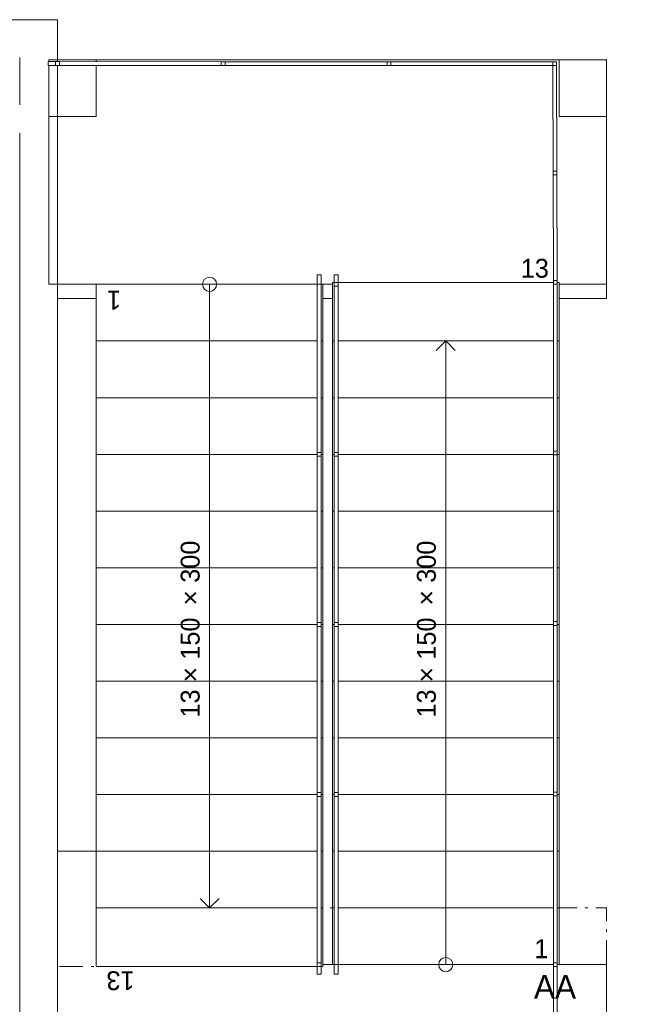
# Model space of a CAD drawing. Header units: millimetres. Extents: x -13540 to 53600, y -21460 to 10383.
# Tile 16 of 17: x 36600 to 39890, y 4190 to 9400. Entities that reach past the tile are written whole.
import ezdxf

# ---------------------------------------------------------------- set-up
doc = ezdxf.new("R2010")
doc.units = ezdxf.units.MM
doc.header["$MEASUREMENT"] = 0
doc.set_wipeout_variables(frame=1)
for name, pattern in [('Wipeout_Contour', [1000, 0, -1000]), ('Čerchovaná M', [225, 125, -42.5, 15, -42.5]), ('Čárkovaná M', [225, 125, -100]), ('Čárkovaná S', [125, 75, -50])]:
    doc.linetypes.add(name, pattern=pattern)
for name, color, linetype in [('13_Značky.řezy', 7, 'Continuous'), ('Nové_02_Desky', 7, 'Continuous'), ('Nové_02_Sloupy - nosné', 7, 'Continuous'), ('Nové_02_Zdi VNĚJŠÍ - nosné.obálka', 7, 'Continuous'), ('Nové_04_Schodiště', 7, 'Continuous'), ('Nové_05_Zábradlí', 7, 'Continuous'), ('Nové_Konstrukce – Dělicí čáry vrstev', 7, 'Continuous'), ('Nové_Výplně - Povrchové', 7, 'Continuous')]:
    doc.layers.add(name, color=color, linetype=linetype)

msp = doc.modelspace()

# ---------------------------------------------------------------- linework, layer by layer
at = {"layer": 'Nové_02_Desky', "color": 251, "linetype": 'Continuous', "lineweight": 0, "flags": 128}
for points in [[(39705, 8000), (39705, 9187.9), (36755, 9187.9), (36755, 8000)], [(39705, 7925), (39705, 9189.3), (36800, 9187.9), (36800, 7925)], [(36600, 0), (41780, 0), (41780, 2825), (39705, 2825), (39704.9, 4400), (38205, 4399.9), (38205, 5000), (36800, 5000), (36800, 3125), (36600, 3125)]]:
    msp.add_lwpolyline(points, close=True, dxfattribs=at)
at = {"layer": 'Nové_02_Desky', "color": 251, "linetype": 'Čerchovaná M', "lineweight": 0, "flags": 128}
msp.add_lwpolyline([(36800, 4390), (36800, 0), (39705, 0), (39705, 4700), (38205, 4700), (38205, 4390)], close=True, dxfattribs=at)
at = {"layer": 'Nové_02_Sloupy - nosné', "color": 251, "linetype": 'Continuous', "lineweight": 0, "flags": 128}
msp.add_lwpolyline([(36600, 8950), (36600, 9200)], dxfattribs=at)
for points in [[(36755, 8887.9), (37005, 8887.9), (37005, 9187.9), (36755, 9187.9)], [(39455, 8887.9), (39705, 8887.9), (39705, 9187.9), (39455, 9187.9)]]:
    msp.add_lwpolyline(points, close=True, dxfattribs=at)
at = {"layer": 'Nové_02_Sloupy - nosné', "color": 251, "linetype": 'Čárkovaná M', "lineweight": 0, "flags": 128}
for points in [[(36755, 8887.9), (37005, 8887.9), (37005, 9187.9), (36755, 9187.9)], [(39455, 8887.9), (39705, 8887.9), (39705, 9187.9), (39455, 9187.9)]]:
    msp.add_lwpolyline(points, close=True, dxfattribs=at)
at = {"layer": 'Nové_02_Zdi VNĚJŠÍ - nosné.obálka', "color": 251, "linetype": 'Continuous', "lineweight": 0, "flags": 128}
for points in [[(36800, 9400), (36200, 9400)], [(36800, 9187.9), (36800, 9200)], [(36800, 3125), (36800, 8887.9)]]:
    msp.add_lwpolyline(points, dxfattribs=at)
at = {"layer": 'Nové_04_Schodiště', "color": 251, "linetype": 'Čárkovaná S', "lineweight": 0, "flags": 128}
for points in [[(37505, 8000), (37505, 4400), (37705, 4400), (37705, 8000)], [(38955, 4400), (38955, 8000), (38755, 8000), (38755, 4400)]]:
    msp.add_lwpolyline(points, close=True, dxfattribs=at)
at = {"layer": 'Nové_Konstrukce – Dělicí čáry vrstev', "color": 251, "linetype": 'Continuous', "lineweight": 0}
msp.add_line((36600, 1100), (36600, 8800), dxfattribs=at)

# ---------------------------------------------------------------- next in the draw order: wipeouts: each hides what was drawn before it
at = {"color": 251, "linetype": 'Wipeout_Contour', "lineweight": 0, "ltscale": 153664.423442}
msp.add_wipeout([(37005, 8000), (37005, 7700), (38205, 7700), (38205, 8000)], dxfattribs=at).dxf.layer = 'Nové_Výplně - Povrchové'
at = {"color": 251, "linetype": 'Wipeout_Contour', "lineweight": 0, "ltscale": 156483.411743}
msp.add_wipeout([(39455, 4700), (38255, 4700), (38255, 4400), (39455, 4400)], dxfattribs=at).dxf.layer = 'Nové_Výplně - Povrchové'

# ---------------------------------------------------------------- next in the draw order: linework, layer by layer
at = {"layer": 'Nové_04_Schodiště', "color": 251, "linetype": 'Continuous', "lineweight": 0}
for p, q in [((37005, 8000), (37005, 7700)), ((38205, 8000), (37005, 8000)), ((38205, 7700), (38205, 8000)), ((37005, 7700), (38205, 7700)), ((39455, 4700), (38255, 4700)), ((38255, 4700), (38255, 4400)), ((39455, 4400), (39455, 4700)), ((38255, 4400), (39455, 4400))]:
    msp.add_line(p, q, dxfattribs=at)
at = {"layer": 'Nové_04_Schodiště', "color": 251, "linetype": 'Continuous', "lineweight": 0, "flags": 128}
for points in [[(37567.5, 8000, 1), (37642.5, 8000, 1)], [(38892.5, 4400, 1), (38817.5, 4400, 1)]]:
    msp.add_lwpolyline(points, format="xyb", close=True, dxfattribs=at)

# ---------------------------------------------------------------- next in the draw order: texts
at = {"layer": 'Nové_04_Schodiště', "color": 251, "lineweight": 0, "insert": (37136.6, 7915.9), "char_height": 100, "attachment_point": 4, "rotation": 180}
msp.add_mtext('\\A1;1', dxfattribs=at)
at = {"layer": 'Nové_04_Schodiště', "color": 251, "lineweight": 0, "insert": (39323.5, 4484.1), "char_height": 100, "attachment_point": 4}
msp.add_mtext('\\A1;1', dxfattribs=at)

# ---------------------------------------------------------------- next in the draw order: wipeouts: each hides what was drawn before it
at = {"color": 251, "linetype": 'Wipeout_Contour', "lineweight": 0, "ltscale": 158229.441849}
msp.add_wipeout([(39425, 0), (39445, 0), (39445, 4400), (39425, 4400)], dxfattribs=at).dxf.layer = 'Nové_05_Zábradlí'
at = {"color": 251, "linetype": 'Wipeout_Contour', "lineweight": 0, "ltscale": 153423.658098}
msp.add_wipeout([(37005, 7700), (37005, 7400), (38205, 7400), (38205, 7700)], dxfattribs=at).dxf.layer = 'Nové_Výplně - Povrchové'
at = {"color": 251, "linetype": 'Wipeout_Contour', "lineweight": 0, "ltscale": 156627.545026}
msp.add_wipeout([(39455, 5000), (38255, 5000), (38255, 4700), (39455, 4700)], dxfattribs=at).dxf.layer = 'Nové_Výplně - Povrchové'

# ---------------------------------------------------------------- next in the draw order: linework, layer by layer
at = {"layer": 'Nové_04_Schodiště', "color": 251, "linetype": 'Continuous', "lineweight": 0}
for p, q in [((37605, 8000), (37605, 7700)), ((37605, 8000), (37605, 7700)), ((37005, 7700), (37005, 7400)), ((38205, 7700), (37005, 7700)), ((38205, 7400), (38205, 7700)), ((37005, 7400), (38205, 7400)), ((39455, 5000), (38255, 5000)), ((38255, 5000), (38255, 4700)), ((39455, 4700), (39455, 5000)), ((38255, 4700), (39455, 4700)), ((38855, 4400), (38855, 4700)), ((38855, 4400), (38855, 4700))]:
    msp.add_line(p, q, dxfattribs=at)
at = {"layer": 'Nové_05_Zábradlí', "color": 251, "linetype": 'Continuous', "lineweight": 0}
for p, q in [((39425, 4400), (39425, 0)), ((39445, 0), (39445, 4400))]:
    msp.add_line(p, q, dxfattribs=at)

# ---------------------------------------------------------------- next in the draw order: wipeouts: each hides what was drawn before it
at = {"color": 251, "linetype": 'Wipeout_Contour', "lineweight": 0, "ltscale": 153191.916348}
msp.add_wipeout([(37005, 7400), (37005, 7100), (38205, 7100), (38205, 7400)], dxfattribs=at).dxf.layer = 'Nové_Výplně - Povrchové'
at = {"color": 251, "linetype": 'Wipeout_Contour', "lineweight": 0, "ltscale": 156780.732737}
msp.add_wipeout([(39455, 5300), (38255, 5300), (38255, 5000), (39455, 5000)], dxfattribs=at).dxf.layer = 'Nové_Výplně - Povrchové'

# ---------------------------------------------------------------- next in the draw order: linework, layer by layer
at = {"layer": 'Nové_04_Schodiště', "color": 251, "linetype": 'Continuous', "lineweight": 0}
for p, q in [((37005, 7400), (37005, 7100)), ((38205, 7400), (37005, 7400)), ((38205, 7100), (38205, 7400)), ((37005, 7100), (38205, 7100)), ((39455, 5300), (38255, 5300)), ((38255, 5300), (38255, 5000)), ((39455, 5000), (39455, 5300)), ((38255, 5000), (39455, 5000))]:
    msp.add_line(p, q, dxfattribs=at)

# ---------------------------------------------------------------- next in the draw order: wipeouts: each hides what was drawn before it
at = {"color": 251, "linetype": 'Wipeout_Contour', "lineweight": 0, "ltscale": 152969.239236}
msp.add_wipeout([(37005, 7100), (37005, 6800), (38205, 6800), (38205, 7100)], dxfattribs=at).dxf.layer = 'Nové_Výplně - Povrchové'
at = {"color": 251, "linetype": 'Wipeout_Contour', "lineweight": 0, "ltscale": 156942.948339}
msp.add_wipeout([(39455, 5600), (38255, 5600), (38255, 5300), (39455, 5300)], dxfattribs=at).dxf.layer = 'Nové_Výplně - Povrchové'

# ---------------------------------------------------------------- next in the draw order: linework, layer by layer
at = {"layer": 'Nové_04_Schodiště', "color": 251, "linetype": 'Continuous', "lineweight": 0}
for p, q in [((37005, 7100), (37005, 6800)), ((38205, 7100), (37005, 7100)), ((38205, 6800), (38205, 7100)), ((37005, 6800), (38205, 6800)), ((39455, 5600), (38255, 5600)), ((38255, 5600), (38255, 5300)), ((39455, 5300), (39455, 5600)), ((38255, 5300), (39455, 5300))]:
    msp.add_line(p, q, dxfattribs=at)

# ---------------------------------------------------------------- next in the draw order: wipeouts: each hides what was drawn before it
at = {"color": 251, "linetype": 'Wipeout_Contour', "lineweight": 0, "ltscale": 152755.666439}
msp.add_wipeout([(37005, 6800), (37005, 6500), (38205, 6500), (38205, 6800)], dxfattribs=at).dxf.layer = 'Nové_Výplně - Povrchové'
at = {"color": 251, "linetype": 'Wipeout_Contour', "lineweight": 0, "ltscale": 157114.163847}
msp.add_wipeout([(39455, 5900), (38255, 5900), (38255, 5600), (39455, 5600)], dxfattribs=at).dxf.layer = 'Nové_Výplně - Povrchové'

# ---------------------------------------------------------------- next in the draw order: linework, layer by layer
at = {"layer": 'Nové_04_Schodiště', "color": 251, "linetype": 'Continuous', "lineweight": 0}
for p, q in [((37005, 6800), (37005, 6500)), ((38205, 6800), (37005, 6800)), ((38205, 6500), (38205, 6800)), ((37005, 6500), (38205, 6500)), ((39455, 5900), (38255, 5900)), ((38255, 5900), (38255, 5600)), ((39455, 5600), (39455, 5900)), ((38255, 5600), (39455, 5600))]:
    msp.add_line(p, q, dxfattribs=at)

# ---------------------------------------------------------------- next in the draw order: wipeouts: each hides what was drawn before it
at = {"color": 251, "linetype": 'Wipeout_Contour', "lineweight": 0, "ltscale": 152551.236228}
msp.add_wipeout([(37005, 6500), (37005, 6200), (38205, 6200), (38205, 6500)], dxfattribs=at).dxf.layer = 'Nové_Výplně - Povrchové'
at = {"color": 251, "linetype": 'Wipeout_Contour', "lineweight": 0, "ltscale": 157294.349843}
msp.add_wipeout([(39455, 6200), (38255, 6200), (38255, 5900), (39455, 5900)], dxfattribs=at).dxf.layer = 'Nové_Výplně - Povrchové'

# ---------------------------------------------------------------- next in the draw order: linework, layer by layer
at = {"layer": 'Nové_04_Schodiště', "color": 251, "linetype": 'Continuous', "lineweight": 0}
for p, q in [((37005, 6500), (37005, 6200)), ((38205, 6500), (37005, 6500)), ((38205, 6200), (38205, 6500)), ((37005, 6200), (38205, 6200)), ((39455, 6200), (38255, 6200)), ((38255, 6200), (38255, 5900)), ((39455, 5900), (39455, 6200)), ((38255, 5900), (39455, 5900))]:
    msp.add_line(p, q, dxfattribs=at)

# ---------------------------------------------------------------- next in the draw order: wipeouts: each hides what was drawn before it
at = {"color": 251, "linetype": 'Wipeout_Contour', "lineweight": 0, "ltscale": 157483.475517}
msp.add_wipeout([(39455, 6500), (38255, 6500), (38255, 6200), (39455, 6200)], dxfattribs=at).dxf.layer = 'Nové_Výplně - Povrchové'
at = {"color": 251, "linetype": 'Wipeout_Contour', "lineweight": 0, "ltscale": 152355.985437}
msp.add_wipeout([(37005, 6200), (37005, 5900), (38205, 5900), (38205, 6200)], dxfattribs=at).dxf.layer = 'Nové_Výplně - Povrchové'

# ---------------------------------------------------------------- next in the draw order: linework, layer by layer
at = {"layer": 'Nové_04_Schodiště', "color": 251, "linetype": 'Continuous', "lineweight": 0}
for p, q in [((39455, 6500), (38255, 6500)), ((38255, 6500), (38255, 6200)), ((39455, 6200), (39455, 6500)), ((37005, 6200), (37005, 5900)), ((38205, 6200), (37005, 6200)), ((38205, 5900), (38205, 6200)), ((38255, 6200), (39455, 6200)), ((37005, 5900), (38205, 5900))]:
    msp.add_line(p, q, dxfattribs=at)

# ---------------------------------------------------------------- next in the draw order: texts
at = {"layer": 'Nové_04_Schodiště', "color": 7, "lineweight": 25, "char_height": 100, "attachment_point": 2, "rotation": 90}
for insert in [(37605, 6200), (38855, 6200)]:
    msp.add_mtext('\\A1;\\pt0,1550;{\\H0.66x;\\S^  ;\\S^  ;\\S^  ;}', dxfattribs=dict(at, insert=insert))

# ---------------------------------------------------------------- next in the draw order: wipeouts: each hides what was drawn before it
at = {"color": 251, "linetype": 'Wipeout_Contour', "lineweight": 0, "ltscale": 157681.508673}
msp.add_wipeout([(39455, 6800), (38255, 6800), (38255, 6500), (39455, 6500)], dxfattribs=at).dxf.layer = 'Nové_Výplně - Povrchové'
at = {"color": 251, "linetype": 'Wipeout_Contour', "lineweight": 0, "ltscale": 152169.949432}
msp.add_wipeout([(37005, 5900), (37005, 5600), (38205, 5600), (38205, 5900)], dxfattribs=at).dxf.layer = 'Nové_Výplně - Povrchové'

# ---------------------------------------------------------------- next in the draw order: linework, layer by layer
at = {"layer": 'Nové_04_Schodiště', "color": 251, "linetype": 'Continuous', "lineweight": 0}
for p, q in [((39455, 6800), (38255, 6800)), ((38255, 6800), (38255, 6500)), ((39455, 6500), (39455, 6800)), ((38255, 6500), (39455, 6500)), ((37005, 5900), (37005, 5600)), ((38205, 5900), (37005, 5900)), ((38205, 5600), (38205, 5900)), ((37005, 5600), (38205, 5600))]:
    msp.add_line(p, q, dxfattribs=at)

# ---------------------------------------------------------------- next in the draw order: texts
at = {"layer": 'Nové_04_Schodiště', "color": 251, "lineweight": 0, "char_height": 100, "attachment_point": 8, "rotation": 90}
for insert in [(37581.5, 6200), (38831.5, 6200)]:
    msp.add_mtext('\\A1;\\pt0,1550;13 {\\fArial|b0|i0|c238|p34;× }150{\\H0.66x;\\S^  ;\\fArial|b0|i0|c238|p34;\\H1.51515x; × }300{\\H0.66x;\\S^  ;\\S^  ;}', dxfattribs=dict(at, insert=insert))

# ---------------------------------------------------------------- next in the draw order: wipeouts: each hides what was drawn before it
at = {"color": 251, "linetype": 'Wipeout_Contour', "lineweight": 0, "ltscale": 157888.415766}
msp.add_wipeout([(39455, 7100), (38255, 7100), (38255, 6800), (39455, 6800)], dxfattribs=at).dxf.layer = 'Nové_Výplně - Povrchové'
at = {"color": 251, "linetype": 'Wipeout_Contour', "lineweight": 0, "ltscale": 151993.162079}
msp.add_wipeout([(37005, 5600), (37005, 5300), (38205, 5300), (38205, 5600)], dxfattribs=at).dxf.layer = 'Nové_Výplně - Povrchové'

# ---------------------------------------------------------------- next in the draw order: linework, layer by layer
at = {"layer": 'Nové_04_Schodiště', "color": 251, "linetype": 'Continuous', "lineweight": 0}
for p, q in [((39455, 7100), (38255, 7100)), ((38255, 7100), (38255, 6800)), ((39455, 6800), (39455, 7100)), ((38255, 6800), (39455, 6800)), ((37005, 5600), (37005, 5300)), ((38205, 5600), (37005, 5600)), ((38205, 5300), (38205, 5600)), ((37005, 5300), (38205, 5300))]:
    msp.add_line(p, q, dxfattribs=at)

# ---------------------------------------------------------------- next in the draw order: wipeouts: each hides what was drawn before it
at = {"color": 251, "linetype": 'Wipeout_Contour', "lineweight": 0, "ltscale": 158104.161928}
msp.add_wipeout([(39455, 7400), (38255, 7400), (38255, 7100), (39455, 7100)], dxfattribs=at).dxf.layer = 'Nové_Výplně - Povrchové'
at = {"color": 251, "linetype": 'Wipeout_Contour', "lineweight": 0, "ltscale": 151825.655715}
msp.add_wipeout([(37005, 5300), (37005, 5000), (38205, 5000), (38205, 5300)], dxfattribs=at).dxf.layer = 'Nové_Výplně - Povrchové'

# ---------------------------------------------------------------- next in the draw order: linework, layer by layer
at = {"layer": 'Nové_04_Schodiště', "color": 251, "linetype": 'Continuous', "lineweight": 0}
for p, q in [((39455, 7400), (38255, 7400)), ((38255, 7400), (38255, 7100)), ((39455, 7100), (39455, 7400)), ((38255, 7100), (39455, 7100)), ((37005, 5300), (37005, 5000)), ((38205, 5300), (37005, 5300)), ((38205, 5000), (38205, 5300)), ((37005, 5000), (38205, 5000))]:
    msp.add_line(p, q, dxfattribs=at)

# ---------------------------------------------------------------- next in the draw order: wipeouts: each hides what was drawn before it
at = {"color": 251, "linetype": 'Wipeout_Contour', "lineweight": 0, "ltscale": 158328.710999}
msp.add_wipeout([(39455, 7700), (38255, 7700), (38255, 7400), (39455, 7400)], dxfattribs=at).dxf.layer = 'Nové_Výplně - Povrchové'
at = {"color": 251, "linetype": 'Wipeout_Contour', "lineweight": 0, "ltscale": 151667.461119}
msp.add_wipeout([(38205, 5000), (37005, 5000), (37005, 4700), (38205, 4700)], dxfattribs=at).dxf.layer = 'Nové_Výplně - Povrchové'

# ---------------------------------------------------------------- next in the draw order: linework, layer by layer
at = {"layer": 'Nové_04_Schodiště', "color": 251, "linetype": 'Continuous', "lineweight": 0}
for p, q in [((39455, 7700), (38255, 7700)), ((38255, 7700), (38255, 7400)), ((39455, 7400), (39455, 7700)), ((38255, 7400), (39455, 7400)), ((38205, 5000), (37005, 5000)), ((37005, 5000), (37005, 4700)), ((38205, 4700), (38205, 5000)), ((37005, 4700), (38205, 4700))]:
    msp.add_line(p, q, dxfattribs=at)

# ---------------------------------------------------------------- next in the draw order: wipeouts: each hides what was drawn before it
at = {"color": 251, "linetype": 'Wipeout_Contour', "lineweight": 0, "ltscale": 237906.689059}
msp.add_wipeout([(38255, 7700), (39455, 7700), (39455, 8000), (39455, 8010), (38255, 8010), (38255, 8000)], dxfattribs=at).dxf.layer = 'Nové_Výplně - Povrchové'
at = {"color": 251, "linetype": 'Wipeout_Contour', "lineweight": 0, "ltscale": 227239.438776}
msp.add_wipeout([(38205, 4700), (37005, 4700), (37005, 4400), (37005, 4390), (38205, 4390), (38205, 4400)], dxfattribs=at).dxf.layer = 'Nové_Výplně - Povrchové'

# ---------------------------------------------------------------- next in the draw order: linework, layer by layer
at = {"layer": 'Nové_04_Schodiště', "color": 251, "linetype": 'Continuous', "lineweight": 0}
for p, q in [((39455, 8010), (38255, 8010)), ((38255, 8010), (38255, 8000)), ((38255, 8000), (38255, 7700)), ((39455, 8000), (39455, 8010)), ((39455, 7700), (39455, 8000)), ((37605, 7700), (37605, 4700)), ((37605, 7700), (37605, 4700)), ((38255, 7700), (39455, 7700)), ((38855, 7700), (38805, 7650)), ((38855, 7700), (38805, 7650)), ((38855, 4700), (38855, 7700)), ((38855, 4700), (38855, 7700)), ((38905, 7650), (38855, 7700)), ((38905, 7650), (38855, 7700)), ((37555, 4750), (37605, 4700)), ((37555, 4750), (37605, 4700)), ((37605, 4700), (37655, 4750)), ((37605, 4700), (37655, 4750)), ((38205, 4700), (37005, 4700)), ((37005, 4700), (37005, 4400)), ((38205, 4400), (38205, 4700)), ((37005, 4400), (37005, 4390)), ((37005, 4390), (38205, 4390)), ((38205, 4390), (38205, 4400))]:
    msp.add_line(p, q, dxfattribs=at)

# ---------------------------------------------------------------- next in the draw order: texts
at = {"layer": 'Nové_04_Schodiště', "color": 251, "lineweight": 0, "insert": (39251.9, 8084.1), "char_height": 100, "attachment_point": 4}
msp.add_mtext('\\A1;13', dxfattribs=at)
at = {"layer": 'Nové_04_Schodiště', "color": 251, "lineweight": 0, "insert": (37208.1, 4315.9), "char_height": 100, "attachment_point": 4, "rotation": 180}
msp.add_mtext('\\A1;13', dxfattribs=at)

# ---------------------------------------------------------------- next in the draw order: wipeouts: each hides what was drawn before it
at = {"color": 251, "linetype": 'Wipeout_Contour', "lineweight": 0, "ltscale": 154903.487004}
msp.add_wipeout([(38175, 4400), (38195, 4400), (38195, 8000), (38175, 8000)], dxfattribs=at).dxf.layer = 'Nové_05_Zábradlí'
at = {"color": 251, "linetype": 'Wipeout_Contour', "lineweight": 0, "ltscale": 155258.406021}
msp.add_wipeout([(38285, 8000), (38265, 8000), (38265, 4400), (38285, 4400)], dxfattribs=at).dxf.layer = 'Nové_05_Zábradlí'
at = {"color": 251, "linetype": 'Wipeout_Contour', "lineweight": 0, "ltscale": 159839.961132}
msp.add_wipeout([(39425, 4400), (39445, 4400), (39445, 8010), (39425, 8010)], dxfattribs=at).dxf.layer = 'Nové_05_Zábradlí'

# ---------------------------------------------------------------- next in the draw order: linework, layer by layer
at = {"layer": 'Nové_05_Zábradlí', "color": 251, "linetype": 'Continuous', "lineweight": 0}
for p, q in [((38175, 8000), (38175, 4400)), ((38195, 4400), (38195, 8000)), ((38265, 8000), (38265, 4400)), ((38285, 4400), (38285, 8000)), ((39425, 8010), (39425, 4400)), ((39445, 4400), (39445, 8010))]:
    msp.add_line(p, q, dxfattribs=at)

# ---------------------------------------------------------------- next in the draw order: wipeouts: each hides what was drawn before it
at = {"color": 251, "linetype": 'Wipeout_Contour', "lineweight": 0, "ltscale": 161446.553385}
msp.add_wipeout([(39425, 8010), (39445, 8010), (39441.3, 9177.6), (39421.4, 9157.6)], dxfattribs=at).dxf.layer = 'Nové_05_Zábradlí'
at = {"color": 251, "linetype": 'Wipeout_Contour', "lineweight": 0, "ltscale": 156076.785923}
msp.add_wipeout([(38175, 8000), (38195, 8000), (38195, 8050), (38175, 8050)], dxfattribs=at).dxf.layer = 'Nové_05_Zábradlí'
at = {"color": 251, "linetype": 'Wipeout_Contour', "lineweight": 0, "ltscale": 156429.023463}
msp.add_wipeout([(38265, 8000), (38285, 8000), (38285, 8050), (38265, 8050)], dxfattribs=at).dxf.layer = 'Nové_05_Zábradlí'
at = {"color": 251, "linetype": 'Wipeout_Contour', "lineweight": 0, "ltscale": 153739.400935}
msp.add_wipeout([(38195, 4400), (38175, 4400), (38175, 4350), (38195, 4350)], dxfattribs=at).dxf.layer = 'Nové_05_Zábradlí'
at = {"color": 251, "linetype": 'Wipeout_Contour', "lineweight": 0, "ltscale": 154096.981399}
msp.add_wipeout([(38285, 4400), (38265, 4400), (38265, 4350), (38285, 4350)], dxfattribs=at).dxf.layer = 'Nové_05_Zábradlí'
at = {"color": 251, "linetype": 'Wipeout_Contour', "lineweight": 0, "ltscale": 158543.020428}
msp.add_wipeout([(39425, 3520), (39445, 3520), (39445, 4400), (39425, 4400)], dxfattribs=at).dxf.layer = 'Nové_05_Zábradlí'

# ---------------------------------------------------------------- next in the draw order: linework, layer by layer
at = {"layer": 'Nové_05_Zábradlí', "color": 251, "linetype": 'Continuous', "lineweight": 0}
for p, q in [((39445, 8010), (39441.3, 9177.6)), ((39421.4, 9157.6), (39425, 8010)), ((38195, 8050), (38175, 8050)), ((38175, 8050), (38175, 8000)), ((38195, 8000), (38195, 8050)), ((38285, 8050), (38265, 8050)), ((38265, 8050), (38265, 8000)), ((38285, 8000), (38285, 8050)), ((38175, 4400), (38175, 4350)), ((38195, 4350), (38195, 4400)), ((38265, 4400), (38265, 4350)), ((38285, 4350), (38285, 4400)), ((39425, 4400), (39425, 3520)), ((39445, 3520), (39445, 4400)), ((38175, 4350), (38195, 4350)), ((38265, 4350), (38285, 4350))]:
    msp.add_line(p, q, dxfattribs=at)

# ---------------------------------------------------------------- next in the draw order: texts
at = {"layer": '13_Značky.řezy', "color": 251, "lineweight": 0, "insert": (39321.7, 4220.1), "char_height": 125, "attachment_point": 7}
msp.add_mtext('\\A1;\\pt0;AA', dxfattribs=at)

# ---------------------------------------------------------------- next in the draw order: wipeouts: each hides what was drawn before it
at = {"color": 251, "linetype": 'Wipeout_Contour', "lineweight": 0, "ltscale": 156815.605977}
msp.add_wipeout([(39421.4, 9157.6), (39441.3, 9177.6), (36800, 9177.9), (36800, 9157.9)], dxfattribs=at).dxf.layer = 'Nové_05_Zábradlí'
at = {"color": 251, "linetype": 'Wipeout_Contour', "lineweight": 0, "ltscale": 156060.171661}
msp.add_wipeout([(38285, 8000), (38265, 8000), (38265, 7100), (38285, 7100)], dxfattribs=at).dxf.layer = 'Nové_05_Zábradlí'
at = {"color": 251, "linetype": 'Wipeout_Contour', "lineweight": 0, "ltscale": 153977.567346}
msp.add_wipeout([(38175, 4400), (38195, 4400), (38195, 5300), (38175, 5300)], dxfattribs=at).dxf.layer = 'Nové_05_Zábradlí'
at = {"color": 251, "linetype": 'Wipeout_Contour', "lineweight": 0, "ltscale": 158939.232691}
msp.add_wipeout([(39425, 4400), (39445, 4400), (39445, 5302.5), (39425, 5302.5)], dxfattribs=at).dxf.layer = 'Nové_05_Zábradlí'

# ---------------------------------------------------------------- next in the draw order: linework, layer by layer
at = {"layer": 'Nové_05_Zábradlí', "color": 251, "linetype": 'Continuous', "lineweight": 0}
for p, q in [((39441.3, 9177.6), (36800, 9177.9)), ((36800, 9157.9), (39421.4, 9157.6)), ((38285, 8000), (38265, 8000)), ((38265, 8000), (38265, 7100)), ((38285, 7100), (38285, 8000)), ((38175, 5300), (38175, 4400)), ((38195, 4400), (38195, 5300)), ((39425, 5302.5), (39425, 4400)), ((39445, 4400), (39445, 5302.5)), ((38175, 4400), (38195, 4400))]:
    msp.add_line(p, q, dxfattribs=at)

# ---------------------------------------------------------------- next in the draw order: wipeouts: each hides what was drawn before it
at = {"color": 251, "linetype": 'Wipeout_Contour', "lineweight": 0, "ltscale": 151602.167167}
msp.add_wipeout([(36800, 9157.9), (36800, 9177.9), (36750, 9177.9), (36750, 9157.9)], dxfattribs=at).dxf.layer = 'Nové_05_Zábradlí'
at = {"color": 251, "linetype": 'Wipeout_Contour', "lineweight": 0, "ltscale": 156408.508029}
msp.add_wipeout([(38285, 8010), (38265, 8010), (38265, 7990), (38285, 7990)], dxfattribs=at).dxf.layer = 'Nové_05_Zábradlí'
at = {"color": 251, "linetype": 'Wipeout_Contour', "lineweight": 0, "ltscale": 155403.744253}
msp.add_wipeout([(38285, 7100), (38265, 7100), (38265, 6200), (38285, 6200)], dxfattribs=at).dxf.layer = 'Nové_05_Zábradlí'
at = {"color": 251, "linetype": 'Wipeout_Contour', "lineweight": 0, "ltscale": 154472.362237}
msp.add_wipeout([(38175, 5300), (38195, 5300), (38195, 6200), (38175, 6200)], dxfattribs=at).dxf.layer = 'Nové_05_Zábradlí'
at = {"color": 251, "linetype": 'Wipeout_Contour', "lineweight": 0, "ltscale": 159420.183236}
msp.add_wipeout([(39425, 5302.5), (39445, 5302.5), (39445, 6205), (39425, 6205)], dxfattribs=at).dxf.layer = 'Nové_05_Zábradlí'
at = {"color": 251, "linetype": 'Wipeout_Contour', "lineweight": 0, "ltscale": 153750.789057}
msp.add_wipeout([(38175, 4390), (38195, 4390), (38195, 4410), (38175, 4410)], dxfattribs=at).dxf.layer = 'Nové_05_Zábradlí'
at = {"color": 251, "linetype": 'Wipeout_Contour', "lineweight": 0, "ltscale": 158718.868793}
msp.add_wipeout([(39425, 4390), (39445, 4390), (39445, 4410), (39425, 4410)], dxfattribs=at).dxf.layer = 'Nové_05_Zábradlí'

# ---------------------------------------------------------------- next in the draw order: linework, layer by layer
at = {"layer": 'Nové_05_Zábradlí', "color": 251, "linetype": 'Continuous', "lineweight": 0}
for p, q in [((36800, 9177.9), (36750, 9177.9)), ((36750, 9177.9), (36750, 9157.9)), ((36750, 9157.9), (36800, 9157.9)), ((38265, 7100), (38265, 6200)), ((38285, 6200), (38285, 7100)), ((38175, 6200), (38175, 5300)), ((38195, 5300), (38195, 6200)), ((39425, 6205), (39425, 5302.5)), ((39445, 5302.5), (39445, 6205))]:
    msp.add_line(p, q, dxfattribs=at)
at = {"layer": 'Nové_05_Zábradlí', "color": 251, "linetype": 'Continuous', "lineweight": 0, "flags": 128}
for points in [[(38285, 8010), (38265, 8010), (38265, 7990), (38285, 7990)], [(38175, 4390), (38195, 4390), (38195, 4410), (38175, 4410)], [(39425, 4390), (39445, 4390), (39445, 4410), (39425, 4410)]]:
    msp.add_lwpolyline(points, close=True, dxfattribs=at)

# ---------------------------------------------------------------- next in the draw order: wipeouts: each hides what was drawn before it
at = {"color": 251, "linetype": 'Wipeout_Contour', "lineweight": 0, "ltscale": 155049.176117}
msp.add_wipeout([(38175, 6200), (38195, 6200), (38195, 7100), (38175, 7100)], dxfattribs=at).dxf.layer = 'Nové_05_Zábradlí'
at = {"color": 251, "linetype": 'Wipeout_Contour', "lineweight": 0, "ltscale": 155711.853725}
msp.add_wipeout([(38285, 7110), (38265, 7110), (38265, 7090), (38285, 7090)], dxfattribs=at).dxf.layer = 'Nové_05_Zábradlí'
at = {"color": 251, "linetype": 'Wipeout_Contour', "lineweight": 0, "ltscale": 159981.157345}
msp.add_wipeout([(39425, 6205), (39445, 6205), (39445, 7107.5), (39425, 7107.5)], dxfattribs=at).dxf.layer = 'Nové_05_Zábradlí'
at = {"color": 251, "linetype": 'Wipeout_Contour', "lineweight": 0, "ltscale": 154828.250985}
msp.add_wipeout([(38285, 6200), (38265, 6200), (38265, 5300), (38285, 5300)], dxfattribs=at).dxf.layer = 'Nové_05_Zábradlí'
at = {"color": 251, "linetype": 'Wipeout_Contour', "lineweight": 0, "ltscale": 154204.361574}
msp.add_wipeout([(38175, 5290), (38195, 5290), (38195, 5310), (38175, 5310)], dxfattribs=at).dxf.layer = 'Nové_05_Zábradlí'
at = {"color": 251, "linetype": 'Wipeout_Contour', "lineweight": 0, "ltscale": 159159.611888}
msp.add_wipeout([(39425, 5292.5), (39445, 5292.5), (39445, 5312.5), (39425, 5312.5)], dxfattribs=at).dxf.layer = 'Nové_05_Zábradlí'

# ---------------------------------------------------------------- next in the draw order: linework, layer by layer
at = {"layer": 'Nové_05_Zábradlí', "color": 251, "linetype": 'Continuous', "lineweight": 0}
for p, q in [((38175, 7100), (38175, 6200)), ((38195, 6200), (38195, 7100)), ((39425, 7107.5), (39425, 6205)), ((39445, 6205), (39445, 7107.5)), ((38265, 6200), (38265, 5300)), ((38285, 5300), (38285, 6200))]:
    msp.add_line(p, q, dxfattribs=at)
at = {"layer": 'Nové_05_Zábradlí', "color": 251, "linetype": 'Continuous', "lineweight": 0, "flags": 128}
for points in [[(38285, 7110), (38265, 7110), (38265, 7090), (38285, 7090)], [(38175, 5290), (38195, 5290), (38195, 5310), (38175, 5310)], [(39425, 5292.5), (39445, 5292.5), (39445, 5312.5), (39425, 5312.5)]]:
    msp.add_lwpolyline(points, close=True, dxfattribs=at)

# ---------------------------------------------------------------- next in the draw order: wipeouts: each hides what was drawn before it
at = {"color": 251, "linetype": 'Wipeout_Contour', "lineweight": 0, "ltscale": 155707.097941}
msp.add_wipeout([(38175, 7100), (38195, 7100), (38195, 8000), (38175, 8000)], dxfattribs=at).dxf.layer = 'Nové_05_Zábradlí'
at = {"color": 251, "linetype": 'Wipeout_Contour', "lineweight": 0, "ltscale": 160621.316967}
msp.add_wipeout([(39425, 7107.5), (39445, 7107.5), (39445, 8010), (39425, 8010)], dxfattribs=at).dxf.layer = 'Nové_05_Zábradlí'
at = {"color": 251, "linetype": 'Wipeout_Contour', "lineweight": 0, "ltscale": 154740.379737}
msp.add_wipeout([(38175, 6190), (38195, 6190), (38195, 6210), (38175, 6210)], dxfattribs=at).dxf.layer = 'Nové_05_Zábradlí'
at = {"color": 251, "linetype": 'Wipeout_Contour', "lineweight": 0, "ltscale": 155095.652413}
msp.add_wipeout([(38285, 6210), (38265, 6210), (38265, 6190), (38285, 6190)], dxfattribs=at).dxf.layer = 'Nové_05_Zábradlí'
at = {"color": 251, "linetype": 'Wipeout_Contour', "lineweight": 0, "ltscale": 159680.770736}
msp.add_wipeout([(39425, 6195), (39445, 6195), (39445, 6215), (39425, 6215)], dxfattribs=at).dxf.layer = 'Nové_05_Zábradlí'
at = {"color": 251, "linetype": 'Wipeout_Contour', "lineweight": 0, "ltscale": 154334.596774}
msp.add_wipeout([(38285, 5300), (38265, 5300), (38265, 4400), (38285, 4400)], dxfattribs=at).dxf.layer = 'Nové_05_Zábradlí'

# ---------------------------------------------------------------- next in the draw order: linework, layer by layer
at = {"layer": 'Nové_05_Zábradlí', "color": 251, "linetype": 'Continuous', "lineweight": 0}
for p, q in [((38195, 8000), (38175, 8000)), ((38175, 8000), (38175, 7100)), ((38195, 7100), (38195, 8000)), ((39425, 8010), (39425, 7107.5)), ((39445, 7107.5), (39445, 8010)), ((38265, 5300), (38265, 4400)), ((38285, 4400), (38285, 5300)), ((38265, 4400), (38285, 4400))]:
    msp.add_line(p, q, dxfattribs=at)
at = {"layer": 'Nové_05_Zábradlí', "color": 251, "linetype": 'Continuous', "lineweight": 0, "flags": 128}
for points in [[(38175, 6190), (38195, 6190), (38195, 6210), (38175, 6210)], [(38285, 6210), (38265, 6210), (38265, 6190), (38285, 6190)], [(39425, 6195), (39445, 6195), (39445, 6215), (39425, 6215)]]:
    msp.add_lwpolyline(points, close=True, dxfattribs=at)

# ---------------------------------------------------------------- next in the draw order: wipeouts: each hides what was drawn before it
at = {"color": 251, "linetype": 'Wipeout_Contour', "lineweight": 0, "ltscale": 161195.883923}
msp.add_wipeout([(39425, 8010), (39445, 8010), (39443.2, 8588.8), (39423.2, 8588.7)], dxfattribs=at).dxf.layer = 'Nové_05_Zábradlí'
at = {"color": 251, "linetype": 'Wipeout_Contour', "lineweight": 0, "ltscale": 155357.990185}
msp.add_wipeout([(38175, 7090), (38195, 7090), (38195, 7110), (38175, 7110)], dxfattribs=at).dxf.layer = 'Nové_05_Zábradlí'
at = {"color": 251, "linetype": 'Wipeout_Contour', "lineweight": 0, "ltscale": 160281.560919}
msp.add_wipeout([(39425, 7097.5), (39445, 7097.5), (39445, 7117.5), (39425, 7117.5)], dxfattribs=at).dxf.layer = 'Nové_05_Zábradlí'
at = {"color": 251, "linetype": 'Wipeout_Contour', "lineweight": 0, "ltscale": 154560.866342}
msp.add_wipeout([(38285, 5310), (38265, 5310), (38265, 5290), (38285, 5290)], dxfattribs=at).dxf.layer = 'Nové_05_Zábradlí'

# ---------------------------------------------------------------- next in the draw order: linework, layer by layer
at = {"layer": 'Nové_05_Zábradlí', "color": 251, "linetype": 'Continuous', "lineweight": 0}
for p, q in [((39423.2, 8588.7), (39425, 8010)), ((39445, 8010), (39443.2, 8588.8))]:
    msp.add_line(p, q, dxfattribs=at)
at = {"layer": 'Nové_05_Zábradlí', "color": 251, "linetype": 'Continuous', "lineweight": 0, "flags": 128}
for points in [[(38175, 7090), (38195, 7090), (38195, 7110), (38175, 7110)], [(39425, 7097.5), (39445, 7097.5), (39445, 7117.5), (39425, 7117.5)], [(38285, 5310), (38265, 5310), (38265, 5290), (38285, 5290)]]:
    msp.add_lwpolyline(points, close=True, dxfattribs=at)

# ---------------------------------------------------------------- next in the draw order: wipeouts: each hides what was drawn before it
at = {"color": 251, "linetype": 'Wipeout_Contour', "lineweight": 0, "ltscale": 161681.352526}
msp.add_wipeout([(39423.2, 8588.7), (39443.2, 8588.8), (39441.3, 9177.6), (39421.4, 9157.6)], dxfattribs=at).dxf.layer = 'Nové_05_Zábradlí'
at = {"color": 251, "linetype": 'Wipeout_Contour', "lineweight": 0, "ltscale": 160961.090764}
msp.add_wipeout([(39425, 8000), (39445, 8000), (39445, 8020), (39425, 8020)], dxfattribs=at).dxf.layer = 'Nové_05_Zábradlí'

# ---------------------------------------------------------------- next in the draw order: linework, layer by layer
at = {"layer": 'Nové_05_Zábradlí', "color": 251, "linetype": 'Continuous', "lineweight": 0}
for p, q in [((39443.2, 8588.8), (39441.3, 9177.6)), ((39421.4, 9157.6), (39423.2, 8588.7))]:
    msp.add_line(p, q, dxfattribs=at)
at = {"layer": 'Nové_05_Zábradlí', "color": 251, "linetype": 'Continuous', "lineweight": 0, "flags": 128}
msp.add_lwpolyline([(39425, 8000), (39445, 8000), (39445, 8020), (39425, 8020)], close=True, dxfattribs=at)

# ---------------------------------------------------------------- next in the draw order: wipeouts: each hides what was drawn before it
at = {"color": 251, "linetype": 'Wipeout_Contour', "lineweight": 0, "ltscale": 160224.449527}
msp.add_wipeout([(39421.4, 9157.6), (39441.3, 9177.6), (38554.2, 9177.7), (38554.2, 9157.7)], dxfattribs=at).dxf.layer = 'Nové_05_Zábradlí'
at = {"color": 251, "linetype": 'Wipeout_Contour', "lineweight": 0, "ltscale": 161430.691712}
msp.add_wipeout([(39423.2, 8578.7), (39443.2, 8578.8), (39443.1, 8598.8), (39423.1, 8598.7)], dxfattribs=at).dxf.layer = 'Nové_05_Zábradlí'

# ---------------------------------------------------------------- next in the draw order: linework, layer by layer
at = {"layer": 'Nové_05_Zábradlí', "color": 251, "linetype": 'Continuous', "lineweight": 0}
for p, q in [((39441.3, 9177.6), (38554.2, 9177.7)), ((38554.2, 9157.7), (39421.4, 9157.6))]:
    msp.add_line(p, q, dxfattribs=at)
at = {"layer": 'Nové_05_Zábradlí', "color": 251, "linetype": 'Continuous', "lineweight": 0, "flags": 128}
msp.add_lwpolyline([(39423.2, 8578.7), (39443.2, 8578.8), (39443.1, 8598.8), (39423.1, 8598.7)], close=True, dxfattribs=at)

# ---------------------------------------------------------------- next in the draw order: wipeouts: each hides what was drawn before it
at = {"color": 251, "linetype": 'Wipeout_Contour', "lineweight": 0, "ltscale": 156811.307033}
msp.add_wipeout([(38554.2, 9157.7), (38554.2, 9177.7), (37677.1, 9177.8), (37677.1, 9157.8)], dxfattribs=at).dxf.layer = 'Nové_05_Zábradlí'
at = {"color": 251, "linetype": 'Wipeout_Contour', "lineweight": 0, "ltscale": 161932.034883}
msp.add_wipeout([(39421.4, 9157.5), (39441.4, 9157.6), (39441.3, 9177.6), (39421.3, 9177.5)], dxfattribs=at).dxf.layer = 'Nové_05_Zábradlí'

# ---------------------------------------------------------------- next in the draw order: linework, layer by layer
at = {"layer": 'Nové_05_Zábradlí', "color": 251, "linetype": 'Continuous', "lineweight": 0}
for p, q in [((38554.2, 9177.7), (37677.1, 9177.8)), ((37677.1, 9157.8), (38554.2, 9157.7))]:
    msp.add_line(p, q, dxfattribs=at)
at = {"layer": 'Nové_05_Zábradlí', "color": 251, "linetype": 'Continuous', "lineweight": 0, "flags": 128}
msp.add_lwpolyline([(39421.4, 9157.5), (39441.4, 9157.6), (39441.3, 9177.6), (39421.3, 9177.5)], close=True, dxfattribs=at)

# ---------------------------------------------------------------- next in the draw order: wipeouts: each hides what was drawn before it
at = {"color": 251, "linetype": 'Wipeout_Contour', "lineweight": 0, "ltscale": 153402.487969}
msp.add_wipeout([(37677.1, 9157.8), (37677.1, 9177.8), (36800, 9177.9), (36800, 9157.9)], dxfattribs=at).dxf.layer = 'Nové_05_Zábradlí'
at = {"color": 251, "linetype": 'Wipeout_Contour', "lineweight": 0, "ltscale": 158516.832406}
msp.add_wipeout([(38564.2, 9157.7), (38564.2, 9177.7), (38544.2, 9177.7), (38544.2, 9157.7)], dxfattribs=at).dxf.layer = 'Nové_05_Zábradlí'

# ---------------------------------------------------------------- next in the draw order: linework, layer by layer
at = {"layer": 'Nové_05_Zábradlí', "color": 251, "linetype": 'Continuous', "lineweight": 0}
for p, q in [((37677.1, 9177.8), (36800, 9177.9)), ((36800, 9177.9), (36800, 9157.9)), ((36800, 9157.9), (37677.1, 9157.8))]:
    msp.add_line(p, q, dxfattribs=at)
at = {"layer": 'Nové_05_Zábradlí', "color": 251, "linetype": 'Continuous', "lineweight": 0, "flags": 128}
msp.add_lwpolyline([(38564.2, 9157.7), (38564.2, 9177.7), (38544.2, 9177.7), (38544.2, 9157.7)], close=True, dxfattribs=at)

# ---------------------------------------------------------------- next in the draw order: wipeouts: each hides what was drawn before it
at = {"color": 251, "linetype": 'Wipeout_Contour', "lineweight": 0, "ltscale": 151699.194747}
msp.add_wipeout([(36810, 9157.9), (36810, 9177.9), (36790, 9177.9), (36790, 9157.9)], dxfattribs=at).dxf.layer = 'Nové_05_Zábradlí'
at = {"color": 251, "linetype": 'Wipeout_Contour', "lineweight": 0, "ltscale": 155105.792105}
msp.add_wipeout([(37687.1, 9157.8), (37687.1, 9177.8), (37667.1, 9177.8), (37667.1, 9157.8)], dxfattribs=at).dxf.layer = 'Nové_05_Zábradlí'

# ---------------------------------------------------------------- next in the draw order: linework, layer by layer
at = {"layer": 'Nové_02_Zdi VNĚJŠÍ - nosné.obálka', "color": 251, "linetype": 'Continuous', "lineweight": 0, "flags": 128}
msp.add_lwpolyline([(36800, 9400), (36800, 9200)], dxfattribs=at)
at = {"layer": 'Nové_05_Zábradlí', "color": 251, "linetype": 'Continuous', "lineweight": 0, "flags": 128}
for points in [[(36810, 9157.9), (36810, 9177.9), (36790, 9177.9), (36790, 9157.9)], [(37687.1, 9157.8), (37687.1, 9177.8), (37667.1, 9177.8), (37667.1, 9157.8)]]:
    msp.add_lwpolyline(points, close=True, dxfattribs=at)

doc.saveas('drawing.dxf')
